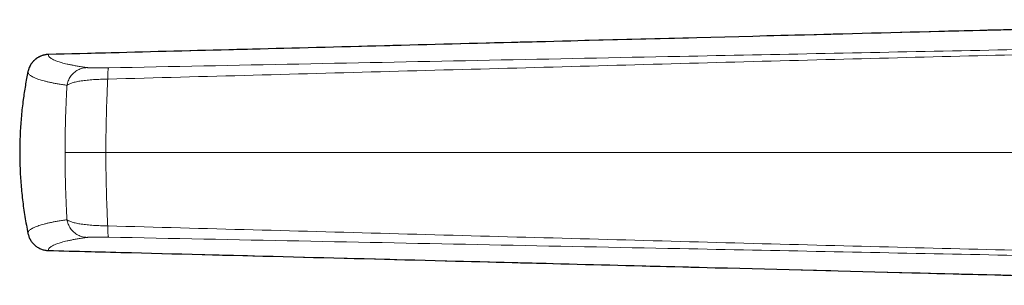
# Model space of a CAD drawing. Header units: millimetres. Extents: x 8 to 882, y 12 to 770.
# Tile 3 of 61: x 187 to 224, y 580 to 590. Entities that reach past the tile are written whole.
import ezdxf

# ---------------------------------------------------------------- set-up
doc = ezdxf.new("R2010")
doc.units = ezdxf.units.MM

msp = doc.modelspace()

# ---------------------------------------------------------------- linework, layer by layer
at = {"color": 7, "linetype": 'Continuous', "lineweight": 30}
for p, q in [((187.404, 588.039), (187.429, 588.087)), ((187.43, 581.548), (187.441, 581.53))]:
    msp.add_line(p, q, dxfattribs=at)
at = {"color": 252, "linetype": 'Continuous', "lineweight": 0}
for p, q in [((188.731, 584.818), (190.258, 584.818)), ((239.423, 584.818), (190.258, 584.818)), ((188.106, 581.143), (188.107, 581.142))]:
    msp.add_line(p, q, dxfattribs=at)
at = {"color": 7, "linetype": 'Continuous', "lineweight": 30}
for points, knots in [([(238.965, 589.799), (238.916, 589.798), (238.11, 589.778), (236.436, 589.736), (233.738, 589.667), (230.4, 589.582), (226.356, 589.478), (221.469, 589.353), (215.183, 589.191), (207.083, 588.983), (197.764, 588.743), (191.241, 588.574), (188.106, 588.493)], [0, 0, 0, 0, 0.0029, 0.047508, 0.098705, 0.162011, 0.244394, 0.33725, 0.450237, 0.615242, 0.815045, 1, 1, 1, 1]), ([(188.107, 588.493), (188.107, 588.493), (188.085, 588.493), (188.04, 588.49), (187.974, 588.48), (187.907, 588.464), (187.842, 588.442), (187.78, 588.416), (187.72, 588.384), (187.663, 588.347), (187.609, 588.305), (187.559, 588.259), (187.513, 588.209), (187.471, 588.155), (187.435, 588.098), (187.403, 588.04), (187.378, 587.98), (187.356, 587.918), (187.346, 587.875), (187.341, 587.854), (187.341, 587.854)], [0, 0, 0, 0, 0.000056, 0.06205, 0.124478, 0.188274, 0.252541, 0.314563, 0.377019, 0.440845, 0.505145, 0.567169, 0.629628, 0.693462, 0.757773, 0.817313, 0.877239, 0.938382, 0.999944, 1, 1, 1, 1]), ([(188.106, 588.494), (188.104, 588.494), (188.086, 588.493), (188.05, 588.49), (187.999, 588.484), (187.947, 588.474), (187.895, 588.46), (187.843, 588.442), (187.793, 588.422), (187.745, 588.397), (187.698, 588.37), (187.654, 588.34), (187.612, 588.307), (187.571, 588.27), (187.533, 588.231), (187.498, 588.19), (187.466, 588.146), (187.445, 588.115), (187.436, 588.099), (187.436, 588.099)], [0, 0, 0, 0, 0.007238, 0.068646, 0.131575, 0.198021, 0.264607, 0.331423, 0.39832, 0.465526, 0.531324, 0.59715, 0.663456, 0.730162, 0.797173, 0.86437, 0.931592, 0.998719, 1, 1, 1, 1]), ([(187.341, 587.854), (187.323, 587.766), (187.288, 587.592), (187.241, 587.329), (187.199, 587.065), (187.159, 586.786), (187.123, 586.493), (187.092, 586.185), (187.067, 585.875), (187.048, 585.565), (187.036, 585.255), (187.03, 584.942), (187.031, 584.629), (187.038, 584.314), (187.052, 583.998), (187.072, 583.682), (187.1, 583.366), (187.134, 583.048), (187.175, 582.731), (187.223, 582.413), (187.278, 582.097), (187.32, 581.887), (187.341, 581.782)], [0, 0, 0, 0, 0.04368, 0.087373, 0.131108, 0.174858, 0.22546, 0.276084, 0.326873, 0.377661, 0.428537, 0.479413, 0.530929, 0.582445, 0.634053, 0.685661, 0.737815, 0.789993, 0.842434, 0.8949, 0.947438, 1, 1, 1, 1]), ([(187.341, 581.782), (187.341, 581.782), (187.346, 581.761), (187.356, 581.719), (187.377, 581.658), (187.403, 581.597), (187.434, 581.539), (187.47, 581.482), (187.511, 581.429), (187.557, 581.378), (187.607, 581.332), (187.661, 581.29), (187.718, 581.253), (187.778, 581.221), (187.841, 581.194), (187.905, 581.172), (187.971, 581.156), (188.038, 581.146), (188.084, 581.143), (188.107, 581.142), (188.107, 581.142)], [0, 0, 0, 0, 0.000056, 0.059594, 0.119521, 0.180664, 0.242227, 0.30425, 0.366709, 0.430545, 0.494855, 0.556877, 0.619333, 0.683159, 0.747459, 0.809454, 0.871882, 0.935677, 0.999944, 1, 1, 1, 1]), ([(187.43, 581.548), (187.421, 581.564), (187.411, 581.58), (187.404, 581.596), (187.404, 581.597)], [0, 0, 0, 0, 0.9799752, 1, 1, 1, 1]), ([(187.972, 581.157), (187.975, 581.157), (187.995, 581.152), (188.032, 581.147), (188.074, 581.143), (188.098, 581.142), (188.106, 581.142)], [0, 0, 0, 0, 0.058284, 0.460726, 0.821145, 1, 1, 1, 1]), ([(188.106, 581.142), (189.141, 581.115), (194.222, 580.984), (202.547, 580.769), (212.29, 580.519), (219.644, 580.33), (225.233, 580.186), (229.663, 580.072), (233.369, 579.978), (236.38, 579.901), (238.124, 579.858), (238.938, 579.837), (238.965, 579.837)], [0, 0, 0, 0, 0.061075, 0.299719, 0.491121, 0.635832, 0.73348, 0.820823, 0.897136, 0.952039, 0.998397, 1, 1, 1, 1])]:
    msp.add_open_spline(points, degree=3, knots=knots, dxfattribs=at)
at = {"color": 252, "linetype": 'Continuous', "lineweight": 0}
for points, knots in [([(238.966, 589.799), (238.966, 589.799), (237.569, 589.764), (234.775, 589.694), (229.187, 589.55), (222.156, 589.37), (213.679, 589.152), (202.314, 588.86), (193.79, 588.64), (188.107, 588.493)], [0, 0, 0, 0, 0.000001, 0.082385, 0.164769, 0.329538, 0.497154, 0.664769, 1, 1, 1, 1]), ([(238.984, 588.97), (237.168, 588.934), (233.536, 588.862), (228.089, 588.751), (222.642, 588.641), (217.195, 588.532), (211.188, 588.411), (204.619, 588.279), (197.488, 588.136), (192.733, 588.04), (190.356, 587.992)], [0, 0, 0, 0, 0.112003, 0.224002, 0.335997, 0.447993, 0.559991, 0.706659, 0.853329, 1, 1, 1, 1]), ([(190.326, 587.571), (192.141, 587.619), (195.772, 587.717), (201.218, 587.865), (206.665, 588.014), (212.112, 588.164), (217.527, 588.309), (222.91, 588.448), (228.262, 588.58), (233.614, 588.708), (237.181, 588.789), (238.965, 588.829)], [0, 0, 0, 0, 0.111991, 0.223983, 0.335977, 0.447978, 0.559986, 0.669996, 0.780004, 0.890006, 1, 1, 1, 1]), ([(189.553, 588.001), (189.495, 588.01), (189.38, 588.027), (189.219, 588.053), (189.069, 588.08), (188.93, 588.106), (188.805, 588.133), (188.693, 588.16), (188.593, 588.187), (188.502, 588.214), (188.416, 588.244), (188.334, 588.277), (188.261, 588.312), (188.201, 588.347), (188.155, 588.383), (188.123, 588.42), (188.105, 588.456), (188.107, 588.481), (188.107, 588.493)], [0, 0, 0, 0, 0.057372, 0.114598, 0.17171, 0.22874, 0.285725, 0.34169, 0.397668, 0.453667, 0.509694, 0.579598, 0.649549, 0.71954, 0.789565, 0.859628, 0.929752, 1, 1, 1, 1]), ([(187.341, 587.854), (187.341, 587.841), (187.34, 587.815), (187.358, 587.776), (187.391, 587.738), (187.438, 587.7), (187.498, 587.662), (187.573, 587.625), (187.656, 587.591), (187.744, 587.559), (187.837, 587.53), (187.941, 587.501), (188.056, 587.473), (188.183, 587.444), (188.321, 587.417), (188.47, 587.39), (188.629, 587.363), (188.743, 587.345), (188.799, 587.336)], [0, 0, 0, 0, 0.070365, 0.140644, 0.210842, 0.280975, 0.351057, 0.421106, 0.491138, 0.548032, 0.604933, 0.661847, 0.718786, 0.775759, 0.831757, 0.887797, 0.943879, 1, 1, 1, 1]), ([(189.553, 588.001), (189.525, 588), (189.468, 587.996), (189.382, 587.979), (189.297, 587.951), (189.213, 587.913), (189.134, 587.865), (189.059, 587.807), (188.992, 587.74), (188.934, 587.667), (188.885, 587.588), (188.846, 587.505), (188.817, 587.421), (188.805, 587.364), (188.799, 587.336)], [0, 0, 0, 0, 0.078347, 0.159284, 0.242418, 0.327281, 0.413336, 0.5, 0.586664, 0.672719, 0.757582, 0.840716, 0.921653, 1, 1, 1, 1]), ([(190.356, 587.992), (190.324, 587.991), (190.26, 587.99), (190.166, 587.989), (190.075, 587.988), (189.988, 587.988), (189.907, 587.988), (189.833, 587.989), (189.766, 587.99), (189.707, 587.991), (189.655, 587.993), (189.612, 587.996), (189.577, 587.998), (189.561, 588), (189.553, 588.001)], [0, 0, 0, 0, 0.080836, 0.161276, 0.242242, 0.323763, 0.405514, 0.487771, 0.570788, 0.654788, 0.739816, 0.825801, 0.912595, 1, 1, 1, 1]), ([(190.356, 587.992), (190.354, 587.99), (190.351, 587.985), (190.345, 587.961), (190.34, 587.924), (190.336, 587.874), (190.332, 587.811), (190.329, 587.739), (190.327, 587.659), (190.326, 587.6), (190.326, 587.571)], [0, 0, 0, 0, 0.121274, 0.245686, 0.372283, 0.5, 0.627717, 0.754314, 0.878726, 1, 1, 1, 1]), ([(188.799, 587.336), (188.811, 587.345), (188.834, 587.362), (188.88, 587.386), (188.934, 587.409), (188.998, 587.431), (189.07, 587.451), (189.151, 587.47), (189.24, 587.487), (189.337, 587.503), (189.442, 587.517), (189.553, 587.53), (189.671, 587.541), (189.795, 587.55), (189.923, 587.558), (190.055, 587.564), (190.189, 587.568), (190.28, 587.57), (190.326, 587.571)], [0, 0, 0, 0, 0.061346, 0.123048, 0.185018, 0.247171, 0.309432, 0.371749, 0.434095, 0.496481, 0.558973, 0.621628, 0.684494, 0.747643, 0.810751, 0.873635, 0.93661, 1, 1, 1, 1]), ([(190.258, 584.818), (190.258, 584.818), (190.258, 584.909), (190.258, 585.09), (190.26, 585.362), (190.264, 585.634), (190.269, 585.906), (190.275, 586.177), (190.283, 586.454), (190.292, 586.736), (190.303, 587.02), (190.314, 587.3), (190.322, 587.48), (190.326, 587.571)], [0, 0, 0, 0, 0.000021, 0.094813, 0.189669, 0.284469, 0.381352, 0.478292, 0.575181, 0.681319, 0.787591, 0.893862, 1, 1, 1, 1]), ([(188.799, 587.336), (188.797, 587.288), (188.792, 587.192), (188.784, 587.027), (188.775, 586.842), (188.767, 586.636), (188.759, 586.443), (188.753, 586.265), (188.748, 586.105), (188.744, 585.946), (188.74, 585.789), (188.737, 585.63), (188.735, 585.47), (188.733, 585.309), (188.732, 585.146), (188.731, 584.982), (188.731, 584.873), (188.731, 584.818)], [0, 0, 0, 0, 0.062795, 0.1255905, 0.210213, 0.2948764, 0.3795021, 0.4436534, 0.5078046, 0.5686475, 0.6296374, 0.690627, 0.7521329, 0.8136383, 0.8756941, 0.9377491, 1, 1, 1, 1]), ([(188.799, 582.299), (188.797, 582.347), (188.792, 582.444), (188.784, 582.608), (188.775, 582.793), (188.767, 583), (188.759, 583.193), (188.753, 583.371), (188.748, 583.531), (188.744, 583.689), (188.74, 583.846), (188.737, 584.005), (188.735, 584.165), (188.733, 584.327), (188.732, 584.49), (188.731, 584.653), (188.731, 584.763), (188.731, 584.818)], [0, 0, 0, 0, 0.062795, 0.12559, 0.210213, 0.294876, 0.379502, 0.443653, 0.507805, 0.568648, 0.629637, 0.690627, 0.752133, 0.813638, 0.875694, 0.937749, 1, 1, 1, 1]), ([(190.258, 584.818), (190.258, 584.818), (190.258, 584.727), (190.258, 584.545), (190.26, 584.274), (190.264, 584.002), (190.269, 583.73), (190.275, 583.458), (190.283, 583.181), (190.292, 582.9), (190.303, 582.615), (190.314, 582.336), (190.322, 582.155), (190.326, 582.065)], [0, 0, 0, 0, 0.000021, 0.094813, 0.189669, 0.284469, 0.381352, 0.478292, 0.575181, 0.681319, 0.787591, 0.893862, 1, 1, 1, 1]), ([(187.341, 581.782), (187.341, 581.795), (187.34, 581.821), (187.358, 581.86), (187.391, 581.898), (187.438, 581.936), (187.498, 581.973), (187.573, 582.01), (187.656, 582.044), (187.744, 582.076), (187.837, 582.105), (187.941, 582.134), (188.056, 582.163), (188.183, 582.191), (188.321, 582.219), (188.47, 582.246), (188.629, 582.273), (188.743, 582.29), (188.799, 582.299)], [0, 0, 0, 0, 0.0703648, 0.1406441, 0.2108425, 0.2809749, 0.3510573, 0.4211062, 0.4911379, 0.5480325, 0.6049329, 0.6618475, 0.7187859, 0.7757594, 0.831757, 0.8877973, 0.9438794, 1, 1, 1, 1]), ([(188.799, 582.299), (188.811, 582.291), (188.834, 582.273), (188.88, 582.249), (188.934, 582.226), (188.998, 582.205), (189.07, 582.184), (189.151, 582.165), (189.24, 582.148), (189.337, 582.132), (189.442, 582.118), (189.553, 582.105), (189.671, 582.094), (189.795, 582.085), (189.923, 582.077), (190.055, 582.071), (190.189, 582.067), (190.28, 582.066), (190.326, 582.065)], [0, 0, 0, 0, 0.061346, 0.123048, 0.185018, 0.247171, 0.309432, 0.371749, 0.434095, 0.496481, 0.558973, 0.621628, 0.684494, 0.747643, 0.810751, 0.873635, 0.93661, 1, 1, 1, 1]), ([(189.553, 581.634), (189.525, 581.636), (189.468, 581.639), (189.382, 581.657), (189.297, 581.684), (189.213, 581.722), (189.134, 581.771), (189.059, 581.829), (188.992, 581.895), (188.934, 581.969), (188.885, 582.048), (188.846, 582.13), (188.817, 582.214), (188.805, 582.271), (188.799, 582.299)], [0, 0, 0, 0, 0.078347, 0.159284, 0.242418, 0.327281, 0.413336, 0.5, 0.586664, 0.672719, 0.757582, 0.840716, 0.921653, 1, 1, 1, 1]), ([(190.326, 582.065), (192.141, 582.016), (195.772, 581.918), (201.218, 581.77), (206.665, 581.621), (212.112, 581.472), (217.527, 581.326), (222.91, 581.188), (228.262, 581.056), (233.614, 580.927), (237.181, 580.847), (238.965, 580.806)], [0, 0, 0, 0, 0.1119912, 0.2239828, 0.3359774, 0.4479783, 0.5599865, 0.6699961, 0.7800044, 0.8900056, 1, 1, 1, 1]), ([(190.356, 581.643), (190.354, 581.646), (190.351, 581.651), (190.345, 581.675), (190.34, 581.712), (190.336, 581.762), (190.332, 581.824), (190.329, 581.897), (190.327, 581.977), (190.326, 582.036), (190.326, 582.065)], [0, 0, 0, 0, 0.121274, 0.245686, 0.372283, 0.5, 0.627717, 0.754314, 0.878726, 1, 1, 1, 1]), ([(189.553, 581.634), (189.495, 581.626), (189.38, 581.608), (189.219, 581.582), (189.069, 581.556), (188.93, 581.529), (188.805, 581.503), (188.693, 581.476), (188.593, 581.449), (188.502, 581.421), (188.416, 581.391), (188.334, 581.359), (188.261, 581.324), (188.201, 581.288), (188.155, 581.252), (188.123, 581.216), (188.105, 581.179), (188.107, 581.155), (188.107, 581.142)], [0, 0, 0, 0, 0.057372, 0.114598, 0.17171, 0.22874, 0.285725, 0.34169, 0.397668, 0.453667, 0.509694, 0.579598, 0.649549, 0.71954, 0.789565, 0.859628, 0.929752, 1, 1, 1, 1]), ([(190.356, 581.643), (190.324, 581.644), (190.26, 581.645), (190.166, 581.646), (190.075, 581.647), (189.988, 581.648), (189.907, 581.647), (189.833, 581.647), (189.766, 581.646), (189.707, 581.644), (189.655, 581.642), (189.612, 581.64), (189.577, 581.637), (189.561, 581.635), (189.553, 581.634)], [0, 0, 0, 0, 0.080836, 0.161276, 0.242242, 0.323763, 0.405514, 0.487771, 0.570788, 0.654788, 0.739816, 0.825801, 0.912595, 1, 1, 1, 1]), ([(238.984, 580.665), (237.168, 580.701), (233.536, 580.773), (228.089, 580.885), (222.642, 580.994), (217.195, 581.104), (211.188, 581.224), (204.619, 581.356), (197.488, 581.5), (192.733, 581.595), (190.356, 581.643)], [0, 0, 0, 0, 0.112003, 0.2240016, 0.3359967, 0.4479932, 0.5599908, 0.7066586, 0.8533292, 1, 1, 1, 1]), ([(188.107, 581.142), (193.79, 580.996), (202.314, 580.776), (213.679, 580.483), (222.156, 580.266), (229.187, 580.085), (234.775, 579.942), (237.569, 579.871), (238.966, 579.837), (238.966, 579.837)], [0, 0, 0, 0, 0.335231, 0.502846, 0.670462, 0.83523, 0.917614, 0.999999, 1, 1, 1, 1])]:
    msp.add_open_spline(points, degree=3, knots=knots, dxfattribs=at)

doc.saveas('drawing.dxf')
